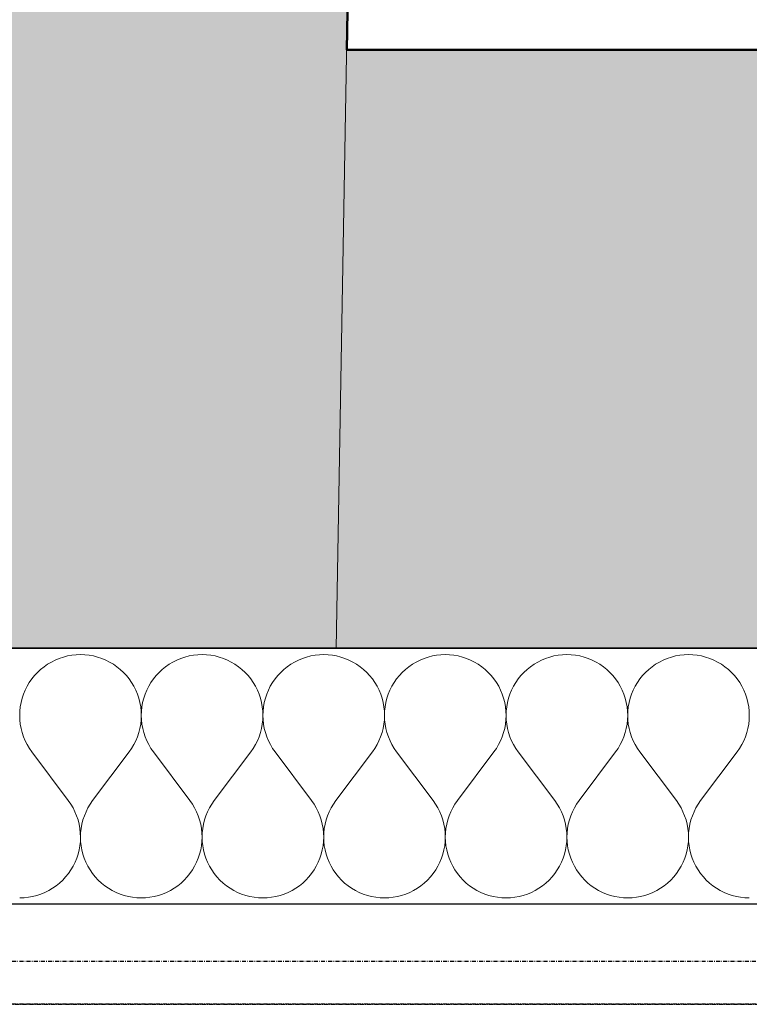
# Model space of a CAD drawing. Header units: millimetres. Extents: x -28017 to 3863, y -4271 to 20239.
# Tile 7 of 105: x -20305 to -19848, y 127 to 744. Entities that reach past the tile are written whole.
import ezdxf

# ---------------------------------------------------------------- set-up
doc = ezdxf.new("R2010")
doc.units = ezdxf.units.MM
doc.header["$MEASUREMENT"] = 0
doc.linetypes.add('Wipeout_Contour', pattern=[1000, 0, -1000])
doc.linetypes.add('Čerchovaná M', pattern=[4.5, 2.5, -0.85, 0.3, -0.85])
for name, color, linetype in [('5._POHLED ZÁPADNÍ_2_2D prvky - obecné', 7, 'Continuous'), ('5._POHLED ZÁPADNÍ_2_Konstrukce - nenosné', 7, 'Continuous'), ('5._POHLED ZÁPADNÍ_2_Konstrukce - nosné', 7, 'Continuous'), ('5._POHLED ZÁPADNÍ_2_Nové_Konstrukce - nosné', 7, 'Continuous'), ('5._POHLED ZÁPADNÍ_2_Nové_Výplně – Řezové', 7, 'Continuous'), ('5._POHLED ZÁPADNÍ_2_Výplně – Řezové', 7, 'Continuous')]:
    doc.layers.add(name, color=color, linetype=linetype)

# ---------------------------------------------------------------- blocks, each defined once
blk = doc.blocks.new('*X1', base_point=(-28336.19, -5790.34))
at = {"layer": '5._POHLED ZÁPADNÍ_2_Nové_Výplně – Řezové', "color": 21, "linetype": 'Continuous', "lineweight": 20, "true_color": 0xffaaaa}
for p, q in [((-20272.09, 345.53), (-20274.77, 345.05)), ((-20269.39, 345.82), (-20272.09, 345.53)), ((-20266.67, 345.92), (-20269.39, 345.82)), ((-20263.95, 345.82), (-20266.67, 345.92)), ((-20261.24, 345.53), (-20263.95, 345.82)), ((-20258.57, 345.05), (-20261.24, 345.53)), ((-20195.9, 345.53), (-20198.58, 345.05)), ((-20193.19, 345.82), (-20195.9, 345.53)), ((-20190.48, 345.92), (-20193.19, 345.82)), ((-20187.76, 345.82), (-20190.48, 345.92)), ((-20185.05, 345.53), (-20187.76, 345.82)), ((-20182.38, 345.05), (-20185.05, 345.53)), ((-20119.71, 345.53), (-20122.39, 345.05)), ((-20117, 345.82), (-20119.71, 345.53)), ((-20114.29, 345.92), (-20117, 345.82)), ((-20111.57, 345.82), (-20114.29, 345.92)), ((-20108.86, 345.53), (-20111.57, 345.82)), ((-20106.18, 345.05), (-20108.86, 345.53)), ((-20043.52, 345.53), (-20046.2, 345.05)), ((-20040.81, 345.82), (-20043.52, 345.53)), ((-20038.1, 345.92), (-20040.81, 345.82)), ((-20035.38, 345.82), (-20038.1, 345.92)), ((-20032.67, 345.53), (-20035.38, 345.82)), ((-20029.99, 345.05), (-20032.67, 345.53)), ((-19967.33, 345.53), (-19970.01, 345.05)), ((-19964.62, 345.82), (-19967.33, 345.53)), ((-19961.9, 345.92), (-19964.62, 345.82)), ((-19959.19, 345.82), (-19961.9, 345.92)), ((-19956.48, 345.53), (-19959.19, 345.82)), ((-19953.8, 345.05), (-19956.48, 345.53)), ((-19891.14, 345.53), (-19893.82, 345.05)), ((-19888.43, 345.82), (-19891.14, 345.53)), ((-19885.71, 345.92), (-19888.43, 345.82)), ((-19883, 345.82), (-19885.71, 345.92)), ((-19880.29, 345.53), (-19883, 345.82)), ((-19877.61, 345.05), (-19880.29, 345.53)), ((-20287.27, 339.86), (-20289.5, 338.31)), ((-20284.93, 341.25), (-20287.27, 339.86)), ((-20282.5, 342.47), (-20284.93, 341.25)), ((-20279.98, 343.51), (-20282.5, 342.47)), ((-20277.4, 344.37), (-20279.98, 343.51)), ((-20274.77, 345.05), (-20277.4, 344.37)), ((-20255.93, 344.37), (-20258.57, 345.05)), ((-20253.35, 343.51), (-20255.93, 344.37)), ((-20250.84, 342.47), (-20253.35, 343.51)), ((-20248.4, 341.25), (-20250.84, 342.47)), ((-20246.06, 339.86), (-20248.4, 341.25)), ((-20243.83, 338.31), (-20246.06, 339.86)), ((-20211.08, 339.86), (-20213.31, 338.31)), ((-20208.74, 341.25), (-20211.08, 339.86)), ((-20206.31, 342.47), (-20208.74, 341.25)), ((-20203.79, 343.51), (-20206.31, 342.47)), ((-20201.21, 344.37), (-20203.79, 343.51)), ((-20198.58, 345.05), (-20201.21, 344.37)), ((-20179.74, 344.37), (-20182.38, 345.05)), ((-20177.16, 343.51), (-20179.74, 344.37)), ((-20174.64, 342.47), (-20177.16, 343.51)), ((-20172.21, 341.25), (-20174.64, 342.47)), ((-20169.87, 339.86), (-20172.21, 341.25)), ((-20167.64, 338.31), (-20169.87, 339.86)), ((-20134.89, 339.86), (-20137.12, 338.31)), ((-20132.55, 341.25), (-20134.89, 339.86)), ((-20130.12, 342.47), (-20132.55, 341.25)), ((-20127.6, 343.51), (-20130.12, 342.47)), ((-20125.02, 344.37), (-20127.6, 343.51)), ((-20122.39, 345.05), (-20125.02, 344.37)), ((-20103.55, 344.37), (-20106.18, 345.05)), ((-20100.97, 343.51), (-20103.55, 344.37)), ((-20098.45, 342.47), (-20100.97, 343.51)), ((-20096.02, 341.25), (-20098.45, 342.47)), ((-20093.68, 339.86), (-20096.02, 341.25)), ((-20091.45, 338.31), (-20093.68, 339.86)), ((-20058.7, 339.86), (-20060.93, 338.31)), ((-20056.36, 341.25), (-20058.7, 339.86)), ((-20053.93, 342.47), (-20056.36, 341.25)), ((-20051.41, 343.51), (-20053.93, 342.47)), ((-20048.83, 344.37), (-20051.41, 343.51)), ((-20046.2, 345.05), (-20048.83, 344.37)), ((-20027.36, 344.37), (-20029.99, 345.05)), ((-20024.78, 343.51), (-20027.36, 344.37)), ((-20022.26, 342.47), (-20024.78, 343.51)), ((-20019.83, 341.25), (-20022.26, 342.47)), ((-20017.49, 339.86), (-20019.83, 341.25)), ((-20015.26, 338.31), (-20017.49, 339.86)), ((-19982.51, 339.86), (-19984.74, 338.31)), ((-19980.17, 341.25), (-19982.51, 339.86)), ((-19977.74, 342.47), (-19980.17, 341.25)), ((-19975.22, 343.51), (-19977.74, 342.47)), ((-19972.64, 344.37), (-19975.22, 343.51)), ((-19970.01, 345.05), (-19972.64, 344.37)), ((-19951.17, 344.37), (-19953.8, 345.05)), ((-19948.59, 343.51), (-19951.17, 344.37)), ((-19946.07, 342.47), (-19948.59, 343.51)), ((-19943.64, 341.25), (-19946.07, 342.47)), ((-19941.3, 339.86), (-19943.64, 341.25)), ((-19939.07, 338.31), (-19941.3, 339.86)), ((-19906.32, 339.86), (-19908.55, 338.31)), ((-19903.98, 341.25), (-19906.32, 339.86)), ((-19901.55, 342.47), (-19903.98, 341.25)), ((-19899.03, 343.51), (-19901.55, 342.47)), ((-19896.45, 344.37), (-19899.03, 343.51)), ((-19893.82, 345.05), (-19896.45, 344.37)), ((-19874.98, 344.37), (-19877.61, 345.05)), ((-19872.4, 343.51), (-19874.98, 344.37)), ((-19869.88, 342.47), (-19872.4, 343.51)), ((-19867.45, 341.25), (-19869.88, 342.47)), ((-19865.11, 339.86), (-19867.45, 341.25)), ((-19862.88, 338.31), (-19865.11, 339.86)), ((-20293.61, 334.75), (-20295.47, 332.76)), ((-20291.62, 336.6), (-20293.61, 334.75)), ((-20289.5, 338.31), (-20291.62, 336.6)), ((-20241.71, 336.6), (-20243.83, 338.31)), ((-20239.72, 334.75), (-20241.71, 336.6)), ((-20237.87, 332.76), (-20239.72, 334.75)), ((-20217.42, 334.75), (-20219.28, 332.76)), ((-20215.43, 336.6), (-20217.42, 334.75)), ((-20213.31, 338.31), (-20215.43, 336.6)), ((-20165.52, 336.6), (-20167.64, 338.31)), ((-20163.53, 334.75), (-20165.52, 336.6)), ((-20161.68, 332.76), (-20163.53, 334.75)), ((-20141.23, 334.75), (-20143.08, 332.76)), ((-20139.24, 336.6), (-20141.23, 334.75)), ((-20137.12, 338.31), (-20139.24, 336.6)), ((-20089.33, 336.6), (-20091.45, 338.31)), ((-20087.34, 334.75), (-20089.33, 336.6)), ((-20085.49, 332.76), (-20087.34, 334.75)), ((-20065.04, 334.75), (-20066.89, 332.76)), ((-20063.05, 336.6), (-20065.04, 334.75)), ((-20060.93, 338.31), (-20063.05, 336.6)), ((-20013.14, 336.6), (-20015.26, 338.31)), ((-20011.15, 334.75), (-20013.14, 336.6)), ((-20009.3, 332.76), (-20011.15, 334.75)), ((-19988.85, 334.75), (-19990.7, 332.76)), ((-19986.86, 336.6), (-19988.85, 334.75)), ((-19984.74, 338.31), (-19986.86, 336.6)), ((-19936.95, 336.6), (-19939.07, 338.31)), ((-19934.96, 334.75), (-19936.95, 336.6)), ((-19933.11, 332.76), (-19934.96, 334.75)), ((-19912.66, 334.75), (-19914.51, 332.76)), ((-19910.67, 336.6), (-19912.66, 334.75)), ((-19908.55, 338.31), (-19910.67, 336.6)), ((-19860.76, 336.6), (-19862.88, 338.31)), ((-19858.77, 334.75), (-19860.76, 336.6)), ((-19856.92, 332.76), (-19858.77, 334.75)), ((-20298.72, 328.4), (-20300.11, 326.06)), ((-20297.17, 330.64), (-20298.72, 328.4)), ((-20295.47, 332.76), (-20297.17, 330.64)), ((-20236.16, 330.64), (-20237.87, 332.76)), ((-20234.61, 328.4), (-20236.16, 330.64)), ((-20233.22, 326.06), (-20234.61, 328.4)), ((-20222.53, 328.4), (-20223.92, 326.06)), ((-20220.98, 330.64), (-20222.53, 328.4)), ((-20219.28, 332.76), (-20220.98, 330.64)), ((-20159.97, 330.64), (-20161.68, 332.76)), ((-20158.42, 328.4), (-20159.97, 330.64)), ((-20157.03, 326.06), (-20158.42, 328.4)), ((-20146.34, 328.4), (-20147.73, 326.06)), ((-20144.79, 330.64), (-20146.34, 328.4)), ((-20143.08, 332.76), (-20144.79, 330.64)), ((-20083.78, 330.64), (-20085.49, 332.76)), ((-20082.23, 328.4), (-20083.78, 330.64)), ((-20080.84, 326.06), (-20082.23, 328.4)), ((-20070.15, 328.4), (-20071.54, 326.06)), ((-20068.6, 330.64), (-20070.15, 328.4)), ((-20066.89, 332.76), (-20068.6, 330.64)), ((-20007.59, 330.64), (-20009.3, 332.76)), ((-20006.04, 328.4), (-20007.59, 330.64)), ((-20004.65, 326.06), (-20006.04, 328.4)), ((-19993.96, 328.4), (-19995.35, 326.06)), ((-19992.41, 330.64), (-19993.96, 328.4)), ((-19990.7, 332.76), (-19992.41, 330.64)), ((-19931.4, 330.64), (-19933.11, 332.76)), ((-19929.85, 328.4), (-19931.4, 330.64)), ((-19928.46, 326.06), (-19929.85, 328.4)), ((-19917.77, 328.4), (-19919.16, 326.06)), ((-19916.22, 330.64), (-19917.77, 328.4)), ((-19914.51, 332.76), (-19916.22, 330.64)), ((-19855.21, 330.64), (-19856.92, 332.76)), ((-19853.66, 328.4), (-19855.21, 330.64)), ((-19852.27, 326.06), (-19853.66, 328.4)), ((-20302.37, 321.12), (-20303.22, 318.53)), ((-20301.33, 323.63), (-20302.37, 321.12)), ((-20300.11, 326.06), (-20301.33, 323.63)), ((-20232.01, 323.63), (-20233.22, 326.06)), ((-20230.97, 321.12), (-20232.01, 323.63)), ((-20230.11, 318.53), (-20230.97, 321.12)), ((-20226.18, 321.12), (-20227.03, 318.53)), ((-20225.14, 323.63), (-20226.18, 321.12)), ((-20223.92, 326.06), (-20225.14, 323.63)), ((-20155.82, 323.63), (-20157.03, 326.06)), ((-20154.78, 321.12), (-20155.82, 323.63)), ((-20153.92, 318.53), (-20154.78, 321.12)), ((-20149.99, 321.12), (-20150.84, 318.53)), ((-20148.95, 323.63), (-20149.99, 321.12)), ((-20147.73, 326.06), (-20148.95, 323.63)), ((-20079.63, 323.63), (-20080.84, 326.06)), ((-20078.59, 321.12), (-20079.63, 323.63)), ((-20077.73, 318.53), (-20078.59, 321.12)), ((-20073.8, 321.12), (-20074.65, 318.53)), ((-20072.76, 323.63), (-20073.8, 321.12)), ((-20071.54, 326.06), (-20072.76, 323.63)), ((-20003.44, 323.63), (-20004.65, 326.06)), ((-20002.4, 321.12), (-20003.44, 323.63)), ((-20001.54, 318.53), (-20002.4, 321.12)), ((-19997.6, 321.12), (-19998.46, 318.53)), ((-19996.56, 323.63), (-19997.6, 321.12)), ((-19995.35, 326.06), (-19996.56, 323.63)), ((-19927.24, 323.63), (-19928.46, 326.06)), ((-19926.2, 321.12), (-19927.24, 323.63)), ((-19925.35, 318.53), (-19926.2, 321.12)), ((-19921.41, 321.12), (-19922.27, 318.53)), ((-19920.37, 323.63), (-19921.41, 321.12)), ((-19919.16, 326.06), (-19920.37, 323.63)), ((-19851.05, 323.63), (-19852.27, 326.06)), ((-19850.01, 321.12), (-19851.05, 323.63)), ((-19849.16, 318.53), (-19850.01, 321.12)), ((-20303.9, 315.9), (-20304.38, 313.22)), ((-20303.22, 318.53), (-20303.9, 315.9)), ((-20229.44, 315.9), (-20230.11, 318.53)), ((-20228.96, 313.22), (-20229.44, 315.9)), ((-20227.71, 315.9), (-20228.19, 313.22)), ((-20227.03, 318.53), (-20227.71, 315.9)), ((-20153.25, 315.9), (-20153.92, 318.53)), ((-20152.77, 313.22), (-20153.25, 315.9)), ((-20151.51, 315.9), (-20152, 313.22)), ((-20150.84, 318.53), (-20151.51, 315.9)), ((-20077.06, 315.9), (-20077.73, 318.53)), ((-20076.58, 313.22), (-20077.06, 315.9)), ((-20075.32, 315.9), (-20075.81, 313.22)), ((-20074.65, 318.53), (-20075.32, 315.9)), ((-20000.87, 315.9), (-20001.54, 318.53)), ((-20000.38, 313.22), (-20000.87, 315.9)), ((-19999.13, 315.9), (-19999.62, 313.22)), ((-19998.46, 318.53), (-19999.13, 315.9)), ((-19924.68, 315.9), (-19925.35, 318.53)), ((-19924.19, 313.22), (-19924.68, 315.9)), ((-19922.94, 315.9), (-19923.42, 313.22)), ((-19922.27, 318.53), (-19922.94, 315.9)), ((-19848.49, 315.9), (-19849.16, 318.53)), ((-19848, 313.22), (-19848.49, 315.9)), ((-20304.67, 310.52), (-20304.76, 307.8)), ((-20304.38, 313.22), (-20304.67, 310.52)), ((-20228.67, 310.52), (-20228.96, 313.22)), ((-20228.57, 307.8), (-20228.67, 310.52)), ((-20228.48, 310.52), (-20228.57, 307.8)), ((-20228.19, 313.22), (-20228.48, 310.52)), ((-20152.48, 310.52), (-20152.77, 313.22)), ((-20152.38, 307.8), (-20152.48, 310.52)), ((-20152.29, 310.52), (-20152.38, 307.8)), ((-20152, 313.22), (-20152.29, 310.52)), ((-20076.29, 310.52), (-20076.58, 313.22)), ((-20076.19, 307.8), (-20076.29, 310.52)), ((-20076.1, 310.52), (-20076.19, 307.8)), ((-20075.81, 313.22), (-20076.1, 310.52)), ((-20000.1, 310.52), (-20000.38, 313.22)), ((-20000, 307.8), (-20000.1, 310.52)), ((-19999.9, 310.52), (-20000, 307.8)), ((-19999.62, 313.22), (-19999.9, 310.52)), ((-19923.9, 310.52), (-19924.19, 313.22)), ((-19923.81, 307.8), (-19923.9, 310.52)), ((-19923.71, 310.52), (-19923.81, 307.8)), ((-19923.42, 313.22), (-19923.71, 310.52)), ((-19847.71, 310.52), (-19848, 313.22)), ((-19847.62, 307.8), (-19847.71, 310.52)), ((-20304.76, 307.8), (-20304.66, 305.08)), ((-20304.66, 305.08), (-20304.37, 302.37)), ((-20304.37, 302.37), (-20303.89, 299.7)), ((-20229.45, 299.7), (-20228.96, 302.37)), ((-20228.96, 302.37), (-20228.67, 305.08)), ((-20228.67, 305.08), (-20228.57, 307.8)), ((-20228.57, 307.8), (-20228.47, 305.08)), ((-20228.47, 305.08), (-20228.18, 302.37)), ((-20228.18, 302.37), (-20227.69, 299.7)), ((-20153.26, 299.7), (-20152.77, 302.37)), ((-20152.77, 302.37), (-20152.48, 305.08)), ((-20152.48, 305.08), (-20152.38, 307.8)), ((-20152.38, 307.8), (-20152.28, 305.08)), ((-20152.28, 305.08), (-20151.99, 302.37)), ((-20151.99, 302.37), (-20151.5, 299.7)), ((-20077.07, 299.7), (-20076.58, 302.37)), ((-20076.58, 302.37), (-20076.29, 305.08)), ((-20076.29, 305.08), (-20076.19, 307.8)), ((-20076.19, 307.8), (-20076.09, 305.08)), ((-20076.09, 305.08), (-20075.8, 302.37)), ((-20075.8, 302.37), (-20075.31, 299.7)), ((-20000.88, 299.7), (-20000.39, 302.37)), ((-20000.39, 302.37), (-20000.1, 305.08)), ((-20000.1, 305.08), (-20000, 307.8)), ((-20000, 307.8), (-19999.9, 305.08)), ((-19999.9, 305.08), (-19999.61, 302.37)), ((-19999.61, 302.37), (-19999.12, 299.7)), ((-19924.69, 299.7), (-19924.2, 302.37)), ((-19924.2, 302.37), (-19923.91, 305.08)), ((-19923.91, 305.08), (-19923.81, 307.8)), ((-19923.81, 307.8), (-19923.71, 305.08)), ((-19923.71, 305.08), (-19923.42, 302.37)), ((-19923.42, 302.37), (-19922.93, 299.7)), ((-19848.5, 299.7), (-19848.01, 302.37)), ((-19848.01, 302.37), (-19847.72, 305.08)), ((-19847.72, 305.08), (-19847.62, 307.8)), ((-20303.89, 299.7), (-20303.21, 297.06)), ((-20303.21, 297.06), (-20302.35, 294.48)), ((-20230.98, 294.48), (-20230.12, 297.06)), ((-20230.12, 297.06), (-20229.45, 299.7)), ((-20227.69, 299.7), (-20227.02, 297.06)), ((-20227.02, 297.06), (-20226.16, 294.48)), ((-20154.79, 294.48), (-20153.93, 297.06)), ((-20153.93, 297.06), (-20153.26, 299.7)), ((-20151.5, 299.7), (-20150.83, 297.06)), ((-20150.83, 297.06), (-20149.97, 294.48)), ((-20078.6, 294.48), (-20077.74, 297.06)), ((-20077.74, 297.06), (-20077.07, 299.7)), ((-20075.31, 299.7), (-20074.64, 297.06)), ((-20074.64, 297.06), (-20073.78, 294.48)), ((-20002.41, 294.48), (-20001.55, 297.06)), ((-20001.55, 297.06), (-20000.88, 299.7)), ((-19999.12, 299.7), (-19998.45, 297.06)), ((-19998.45, 297.06), (-19997.59, 294.48)), ((-19926.22, 294.48), (-19925.36, 297.06)), ((-19925.36, 297.06), (-19924.69, 299.7)), ((-19922.93, 299.7), (-19922.26, 297.06)), ((-19922.26, 297.06), (-19921.4, 294.48)), ((-19850.03, 294.48), (-19849.17, 297.06)), ((-19849.17, 297.06), (-19848.5, 299.7)), ((-20302.35, 294.48), (-20301.31, 291.97)), ((-20301.31, 291.97), (-20300.09, 289.54)), ((-20233.25, 289.54), (-20232.03, 291.97)), ((-20232.03, 291.97), (-20230.98, 294.48)), ((-20226.16, 294.48), (-20225.12, 291.97)), ((-20225.12, 291.97), (-20223.9, 289.54)), ((-20157.06, 289.54), (-20155.84, 291.97)), ((-20155.84, 291.97), (-20154.79, 294.48)), ((-20149.97, 294.48), (-20148.93, 291.97)), ((-20148.93, 291.97), (-20147.71, 289.54)), ((-20080.87, 289.54), (-20079.65, 291.97)), ((-20079.65, 291.97), (-20078.6, 294.48)), ((-20073.78, 294.48), (-20072.73, 291.97)), ((-20072.73, 291.97), (-20071.52, 289.54)), ((-20004.68, 289.54), (-20003.46, 291.97)), ((-20003.46, 291.97), (-20002.41, 294.48)), ((-19997.59, 294.48), (-19996.54, 291.97)), ((-19996.54, 291.97), (-19995.32, 289.54)), ((-19928.48, 289.54), (-19927.27, 291.97)), ((-19927.27, 291.97), (-19926.22, 294.48)), ((-19921.4, 294.48), (-19920.35, 291.97)), ((-19920.35, 291.97), (-19919.13, 289.54)), ((-19852.29, 289.54), (-19851.07, 291.97)), ((-19851.07, 291.97), (-19850.03, 294.48)), ((-20300.09, 289.54), (-20298.7, 287.2)), ((-20298.7, 287.2), (-20297.14, 284.96)), ((-20274.29, 254.49), (-20297.14, 284.96)), ((-20259.05, 254.49), (-20236.19, 284.96)), ((-20236.19, 284.96), (-20234.64, 287.2)), ((-20234.64, 287.2), (-20233.25, 289.54)), ((-20223.9, 289.54), (-20222.51, 287.2)), ((-20222.51, 287.2), (-20220.95, 284.96)), ((-20198.1, 254.49), (-20220.95, 284.96)), ((-20182.86, 254.49), (-20160, 284.96)), ((-20160, 284.96), (-20158.45, 287.2)), ((-20158.45, 287.2), (-20157.06, 289.54)), ((-20147.71, 289.54), (-20146.32, 287.2)), ((-20146.32, 287.2), (-20144.76, 284.96)), ((-20121.9, 254.49), (-20144.76, 284.96)), ((-20106.67, 254.49), (-20083.81, 284.96)), ((-20083.81, 284.96), (-20082.26, 287.2)), ((-20082.26, 287.2), (-20080.87, 289.54)), ((-20071.52, 289.54), (-20070.12, 287.2)), ((-20070.12, 287.2), (-20068.57, 284.96)), ((-20045.71, 254.49), (-20068.57, 284.96)), ((-20030.48, 254.49), (-20007.62, 284.96)), ((-20007.62, 284.96), (-20006.07, 287.2)), ((-20006.07, 287.2), (-20004.68, 289.54)), ((-19995.32, 289.54), (-19993.93, 287.2)), ((-19993.93, 287.2), (-19992.38, 284.96)), ((-19969.52, 254.49), (-19992.38, 284.96)), ((-19954.29, 254.49), (-19931.43, 284.96)), ((-19931.43, 284.96), (-19929.88, 287.2)), ((-19929.88, 287.2), (-19928.48, 289.54)), ((-19919.13, 289.54), (-19917.74, 287.2)), ((-19917.74, 287.2), (-19916.19, 284.96)), ((-19893.33, 254.49), (-19916.19, 284.96)), ((-19878.1, 254.49), (-19855.24, 284.96)), ((-19855.24, 284.96), (-19853.68, 287.2)), ((-19853.68, 287.2), (-19852.29, 289.54)), ((-20272.73, 252.25), (-20274.29, 254.49)), ((-20259.05, 254.49), (-20260.6, 252.25)), ((-20196.54, 252.25), (-20198.1, 254.49)), ((-20182.86, 254.49), (-20184.41, 252.25)), ((-20120.35, 252.25), (-20121.9, 254.49)), ((-20106.67, 254.49), (-20108.22, 252.25)), ((-20044.16, 252.25), (-20045.71, 254.49)), ((-20030.48, 254.49), (-20032.03, 252.25)), ((-19967.97, 252.25), (-19969.52, 254.49)), ((-19954.29, 254.49), (-19955.84, 252.25)), ((-19891.78, 252.25), (-19893.33, 254.49)), ((-19878.1, 254.49), (-19879.65, 252.25)), ((-20271.34, 249.92), (-20272.73, 252.25)), ((-20270.12, 247.48), (-20271.34, 249.92)), ((-20269.08, 244.97), (-20270.12, 247.48)), ((-20263.21, 247.48), (-20264.25, 244.97)), ((-20261.99, 249.92), (-20263.21, 247.48)), ((-20260.6, 252.25), (-20261.99, 249.92)), ((-20195.15, 249.92), (-20196.54, 252.25)), ((-20193.93, 247.48), (-20195.15, 249.92)), ((-20192.89, 244.97), (-20193.93, 247.48)), ((-20187.02, 247.48), (-20188.06, 244.97)), ((-20185.8, 249.92), (-20187.02, 247.48)), ((-20184.41, 252.25), (-20185.8, 249.92)), ((-20118.96, 249.92), (-20120.35, 252.25)), ((-20117.74, 247.48), (-20118.96, 249.92)), ((-20116.7, 244.97), (-20117.74, 247.48)), ((-20110.83, 247.48), (-20111.87, 244.97)), ((-20109.61, 249.92), (-20110.83, 247.48)), ((-20108.22, 252.25), (-20109.61, 249.92)), ((-20042.77, 249.92), (-20044.16, 252.25)), ((-20041.55, 247.48), (-20042.77, 249.92)), ((-20040.51, 244.97), (-20041.55, 247.48)), ((-20034.64, 247.48), (-20035.68, 244.97)), ((-20033.42, 249.92), (-20034.64, 247.48)), ((-20032.03, 252.25), (-20033.42, 249.92)), ((-19966.58, 249.92), (-19967.97, 252.25)), ((-19965.36, 247.48), (-19966.58, 249.92)), ((-19964.32, 244.97), (-19965.36, 247.48)), ((-19958.45, 247.48), (-19959.49, 244.97)), ((-19957.23, 249.92), (-19958.45, 247.48)), ((-19955.84, 252.25), (-19957.23, 249.92)), ((-19890.39, 249.92), (-19891.78, 252.25)), ((-19889.17, 247.48), (-19890.39, 249.92)), ((-19888.13, 244.97), (-19889.17, 247.48)), ((-19882.26, 247.48), (-19883.3, 244.97)), ((-19881.04, 249.92), (-19882.26, 247.48)), ((-19879.65, 252.25), (-19881.04, 249.92)), ((-20268.22, 242.39), (-20269.08, 244.97)), ((-20267.54, 239.76), (-20268.22, 242.39)), ((-20265.12, 242.39), (-20265.79, 239.76)), ((-20264.25, 244.97), (-20265.12, 242.39)), ((-20192.03, 242.39), (-20192.89, 244.97)), ((-20191.35, 239.76), (-20192.03, 242.39)), ((-20188.92, 242.39), (-20189.6, 239.76)), ((-20188.06, 244.97), (-20188.92, 242.39)), ((-20115.84, 242.39), (-20116.7, 244.97)), ((-20115.16, 239.76), (-20115.84, 242.39)), ((-20112.73, 242.39), (-20113.41, 239.76)), ((-20111.87, 244.97), (-20112.73, 242.39)), ((-20039.65, 242.39), (-20040.51, 244.97)), ((-20038.97, 239.76), (-20039.65, 242.39)), ((-20036.54, 242.39), (-20037.22, 239.76)), ((-20035.68, 244.97), (-20036.54, 242.39)), ((-19963.46, 242.39), (-19964.32, 244.97)), ((-19962.78, 239.76), (-19963.46, 242.39)), ((-19960.35, 242.39), (-19961.03, 239.76)), ((-19959.49, 244.97), (-19960.35, 242.39)), ((-19887.27, 242.39), (-19888.13, 244.97)), ((-19886.59, 239.76), (-19887.27, 242.39)), ((-19884.16, 242.39), (-19884.84, 239.76)), ((-19883.3, 244.97), (-19884.16, 242.39)), ((-20267.06, 237.08), (-20267.54, 239.76)), ((-20266.77, 234.37), (-20267.06, 237.08)), ((-20266.67, 231.66), (-20266.77, 234.37)), ((-20266.57, 234.37), (-20266.67, 231.66)), ((-20266.28, 237.08), (-20266.57, 234.37)), ((-20265.79, 239.76), (-20266.28, 237.08)), ((-20190.87, 237.08), (-20191.35, 239.76)), ((-20190.58, 234.37), (-20190.87, 237.08)), ((-20190.48, 231.66), (-20190.58, 234.37)), ((-20190.38, 234.37), (-20190.48, 231.66)), ((-20190.08, 237.08), (-20190.38, 234.37)), ((-20189.6, 239.76), (-20190.08, 237.08)), ((-20114.68, 237.08), (-20115.16, 239.76)), ((-20114.38, 234.37), (-20114.68, 237.08)), ((-20114.29, 231.66), (-20114.38, 234.37)), ((-20114.19, 234.37), (-20114.29, 231.66)), ((-20113.89, 237.08), (-20114.19, 234.37)), ((-20113.41, 239.76), (-20113.89, 237.08)), ((-20038.49, 237.08), (-20038.97, 239.76)), ((-20038.19, 234.37), (-20038.49, 237.08)), ((-20038.1, 231.66), (-20038.19, 234.37)), ((-20038, 234.37), (-20038.1, 231.66)), ((-20037.7, 237.08), (-20038, 234.37)), ((-20037.22, 239.76), (-20037.7, 237.08)), ((-19962.3, 237.08), (-19962.78, 239.76)), ((-19962, 234.37), (-19962.3, 237.08)), ((-19961.9, 231.66), (-19962, 234.37)), ((-19961.81, 234.37), (-19961.9, 231.66)), ((-19961.51, 237.08), (-19961.81, 234.37)), ((-19961.03, 239.76), (-19961.51, 237.08)), ((-19886.11, 237.08), (-19886.59, 239.76)), ((-19885.81, 234.37), (-19886.11, 237.08)), ((-19885.71, 231.66), (-19885.81, 234.37)), ((-19885.62, 234.37), (-19885.71, 231.66)), ((-19885.32, 237.08), (-19885.62, 234.37)), ((-19884.84, 239.76), (-19885.32, 237.08)), ((-20267.05, 226.23), (-20266.76, 228.94)), ((-20266.76, 228.94), (-20266.67, 231.66)), ((-20266.67, 231.66), (-20266.57, 228.94)), ((-20266.57, 228.94), (-20266.28, 226.23)), ((-20190.86, 226.23), (-20190.57, 228.94)), ((-20190.57, 228.94), (-20190.48, 231.66)), ((-20190.48, 231.66), (-20190.38, 228.94)), ((-20190.38, 228.94), (-20190.09, 226.23)), ((-20114.67, 226.23), (-20114.38, 228.94)), ((-20114.38, 228.94), (-20114.29, 231.66)), ((-20114.29, 231.66), (-20114.19, 228.94)), ((-20114.19, 228.94), (-20113.9, 226.23)), ((-20038.48, 226.23), (-20038.19, 228.94)), ((-20038.19, 228.94), (-20038.1, 231.66)), ((-20038.1, 231.66), (-20038, 228.94)), ((-20038, 228.94), (-20037.71, 226.23)), ((-19962.29, 226.23), (-19962, 228.94)), ((-19962, 228.94), (-19961.9, 231.66)), ((-19961.9, 231.66), (-19961.81, 228.94)), ((-19961.81, 228.94), (-19961.52, 226.23)), ((-19886.1, 226.23), (-19885.81, 228.94)), ((-19885.81, 228.94), (-19885.71, 231.66)), ((-19885.71, 231.66), (-19885.62, 228.94)), ((-19885.62, 228.94), (-19885.33, 226.23)), ((-20268.2, 220.92), (-20267.53, 223.55)), ((-20267.53, 223.55), (-20267.05, 226.23)), ((-20266.28, 226.23), (-20265.8, 223.55)), ((-20265.8, 223.55), (-20265.13, 220.92)), ((-20192.01, 220.92), (-20191.34, 223.55)), ((-20191.34, 223.55), (-20190.86, 226.23)), ((-20190.09, 226.23), (-20189.61, 223.55)), ((-20189.61, 223.55), (-20188.94, 220.92)), ((-20115.82, 220.92), (-20115.15, 223.55)), ((-20115.15, 223.55), (-20114.67, 226.23)), ((-20113.9, 226.23), (-20113.42, 223.55)), ((-20113.42, 223.55), (-20112.75, 220.92)), ((-20039.63, 220.92), (-20038.96, 223.55)), ((-20038.96, 223.55), (-20038.48, 226.23)), ((-20037.71, 226.23), (-20037.23, 223.55)), ((-20037.23, 223.55), (-20036.56, 220.92)), ((-19963.44, 220.92), (-19962.77, 223.55)), ((-19962.77, 223.55), (-19962.29, 226.23)), ((-19961.52, 226.23), (-19961.04, 223.55)), ((-19961.04, 223.55), (-19960.37, 220.92)), ((-19887.25, 220.92), (-19886.58, 223.55)), ((-19886.58, 223.55), (-19886.1, 226.23)), ((-19885.33, 226.23), (-19884.85, 223.55)), ((-19884.85, 223.55), (-19884.18, 220.92)), ((-20270.1, 215.82), (-20269.06, 218.34)), ((-20269.06, 218.34), (-20268.2, 220.92)), ((-20265.13, 220.92), (-20264.27, 218.34)), ((-20264.27, 218.34), (-20263.23, 215.82)), ((-20193.91, 215.82), (-20192.87, 218.34)), ((-20192.87, 218.34), (-20192.01, 220.92)), ((-20188.94, 220.92), (-20188.08, 218.34)), ((-20188.08, 218.34), (-20187.04, 215.82)), ((-20117.72, 215.82), (-20116.68, 218.34)), ((-20116.68, 218.34), (-20115.82, 220.92)), ((-20112.75, 220.92), (-20111.89, 218.34)), ((-20111.89, 218.34), (-20110.85, 215.82)), ((-20041.53, 215.82), (-20040.49, 218.34)), ((-20040.49, 218.34), (-20039.63, 220.92)), ((-20036.56, 220.92), (-20035.7, 218.34)), ((-20035.7, 218.34), (-20034.66, 215.82)), ((-19965.34, 215.82), (-19964.3, 218.34)), ((-19964.3, 218.34), (-19963.44, 220.92)), ((-19960.37, 220.92), (-19959.51, 218.34)), ((-19959.51, 218.34), (-19958.47, 215.82)), ((-19889.15, 215.82), (-19888.11, 218.34)), ((-19888.11, 218.34), (-19887.25, 220.92)), ((-19884.18, 220.92), (-19883.32, 218.34)), ((-19883.32, 218.34), (-19882.28, 215.82)), ((-20274.26, 208.81), (-20272.71, 211.05)), ((-20272.71, 211.05), (-20271.32, 213.39)), ((-20271.32, 213.39), (-20270.1, 215.82)), ((-20263.23, 215.82), (-20262.01, 213.39)), ((-20262.01, 213.39), (-20260.63, 211.05)), ((-20260.63, 211.05), (-20259.08, 208.81)), ((-20198.07, 208.81), (-20196.52, 211.05)), ((-20196.52, 211.05), (-20195.13, 213.39)), ((-20195.13, 213.39), (-20193.91, 215.82)), ((-20187.04, 215.82), (-20185.82, 213.39)), ((-20185.82, 213.39), (-20184.44, 211.05)), ((-20184.44, 211.05), (-20182.89, 208.81)), ((-20121.88, 208.81), (-20120.32, 211.05)), ((-20120.32, 211.05), (-20118.94, 213.39)), ((-20118.94, 213.39), (-20117.72, 215.82)), ((-20110.85, 215.82), (-20109.63, 213.39)), ((-20109.63, 213.39), (-20108.25, 211.05)), ((-20108.25, 211.05), (-20106.7, 208.81)), ((-20045.69, 208.81), (-20044.13, 211.05)), ((-20044.13, 211.05), (-20042.75, 213.39)), ((-20042.75, 213.39), (-20041.53, 215.82)), ((-20034.66, 215.82), (-20033.44, 213.39)), ((-20033.44, 213.39), (-20032.06, 211.05)), ((-20032.06, 211.05), (-20030.51, 208.81)), ((-19969.49, 208.81), (-19967.94, 211.05)), ((-19967.94, 211.05), (-19966.56, 213.39)), ((-19966.56, 213.39), (-19965.34, 215.82)), ((-19958.47, 215.82), (-19957.25, 213.39)), ((-19957.25, 213.39), (-19955.87, 211.05)), ((-19955.87, 211.05), (-19954.31, 208.81)), ((-19893.3, 208.81), (-19891.75, 211.05)), ((-19891.75, 211.05), (-19890.37, 213.39)), ((-19890.37, 213.39), (-19889.15, 215.82)), ((-19882.28, 215.82), (-19881.06, 213.39)), ((-19881.06, 213.39), (-19879.68, 211.05)), ((-19879.68, 211.05), (-19878.12, 208.81)), ((-20279.81, 202.85), (-20277.82, 204.7)), ((-20277.82, 204.7), (-20275.96, 206.69)), ((-20275.96, 206.69), (-20274.26, 208.81)), ((-20259.08, 208.81), (-20257.37, 206.69)), ((-20257.37, 206.69), (-20255.52, 204.7)), ((-20255.52, 204.7), (-20253.53, 202.85)), ((-20203.62, 202.85), (-20201.63, 204.7)), ((-20201.63, 204.7), (-20199.77, 206.69)), ((-20199.77, 206.69), (-20198.07, 208.81)), ((-20182.89, 208.81), (-20181.18, 206.69)), ((-20181.18, 206.69), (-20179.33, 204.7)), ((-20179.33, 204.7), (-20177.34, 202.85)), ((-20127.43, 202.85), (-20125.43, 204.7)), ((-20125.43, 204.7), (-20123.58, 206.69)), ((-20123.58, 206.69), (-20121.88, 208.81)), ((-20106.7, 208.81), (-20104.99, 206.69)), ((-20104.99, 206.69), (-20103.14, 204.7)), ((-20103.14, 204.7), (-20101.15, 202.85)), ((-20051.24, 202.85), (-20049.24, 204.7)), ((-20049.24, 204.7), (-20047.39, 206.69)), ((-20047.39, 206.69), (-20045.69, 208.81)), ((-20030.51, 208.81), (-20028.8, 206.69)), ((-20028.8, 206.69), (-20026.95, 204.7)), ((-20026.95, 204.7), (-20024.96, 202.85)), ((-19975.04, 202.85), (-19973.05, 204.7)), ((-19973.05, 204.7), (-19971.2, 206.69)), ((-19971.2, 206.69), (-19969.49, 208.81)), ((-19954.31, 208.81), (-19952.61, 206.69)), ((-19952.61, 206.69), (-19950.76, 204.7)), ((-19950.76, 204.7), (-19948.76, 202.85)), ((-19898.85, 202.85), (-19896.86, 204.7)), ((-19896.86, 204.7), (-19895.01, 206.69)), ((-19895.01, 206.69), (-19893.3, 208.81)), ((-19878.12, 208.81), (-19876.42, 206.69)), ((-19876.42, 206.69), (-19874.57, 204.7)), ((-19874.57, 204.7), (-19872.57, 202.85)), ((-20288.93, 196.98), (-20286.5, 198.2)), ((-20286.5, 198.2), (-20284.16, 199.59)), ((-20284.16, 199.59), (-20281.92, 201.14)), ((-20281.92, 201.14), (-20279.81, 202.85)), ((-20253.53, 202.85), (-20251.41, 201.14)), ((-20251.41, 201.14), (-20249.17, 199.59)), ((-20249.17, 199.59), (-20246.84, 198.2)), ((-20246.84, 198.2), (-20244.4, 196.98)), ((-20212.74, 196.98), (-20210.31, 198.2)), ((-20210.31, 198.2), (-20207.97, 199.59)), ((-20207.97, 199.59), (-20205.73, 201.14)), ((-20205.73, 201.14), (-20203.62, 202.85)), ((-20177.34, 202.85), (-20175.22, 201.14)), ((-20175.22, 201.14), (-20172.98, 199.59)), ((-20172.98, 199.59), (-20170.64, 198.2)), ((-20170.64, 198.2), (-20168.21, 196.98)), ((-20136.55, 196.98), (-20134.12, 198.2)), ((-20134.12, 198.2), (-20131.78, 199.59)), ((-20131.78, 199.59), (-20129.54, 201.14)), ((-20129.54, 201.14), (-20127.43, 202.85)), ((-20101.15, 202.85), (-20099.03, 201.14)), ((-20099.03, 201.14), (-20096.79, 199.59)), ((-20096.79, 199.59), (-20094.45, 198.2)), ((-20094.45, 198.2), (-20092.02, 196.98)), ((-20060.36, 196.98), (-20057.93, 198.2)), ((-20057.93, 198.2), (-20055.59, 199.59)), ((-20055.59, 199.59), (-20053.35, 201.14)), ((-20053.35, 201.14), (-20051.24, 202.85)), ((-20024.96, 202.85), (-20022.84, 201.14)), ((-20022.84, 201.14), (-20020.6, 199.59)), ((-20020.6, 199.59), (-20018.26, 198.2)), ((-20018.26, 198.2), (-20015.83, 196.98)), ((-19984.17, 196.98), (-19981.74, 198.2)), ((-19981.74, 198.2), (-19979.4, 199.59)), ((-19979.4, 199.59), (-19977.16, 201.14)), ((-19977.16, 201.14), (-19975.04, 202.85)), ((-19948.76, 202.85), (-19946.65, 201.14)), ((-19946.65, 201.14), (-19944.41, 199.59)), ((-19944.41, 199.59), (-19942.07, 198.2)), ((-19942.07, 198.2), (-19939.64, 196.98)), ((-19907.98, 196.98), (-19905.55, 198.2)), ((-19905.55, 198.2), (-19903.21, 199.59)), ((-19903.21, 199.59), (-19900.97, 201.14)), ((-19900.97, 201.14), (-19898.85, 202.85)), ((-19872.57, 202.85), (-19870.46, 201.14)), ((-19870.46, 201.14), (-19868.22, 199.59)), ((-19868.22, 199.59), (-19865.88, 198.2)), ((-19865.88, 198.2), (-19863.45, 196.98)), ((-20304.76, 193.54), (-20302.04, 193.63)), ((-20302.04, 193.63), (-20299.34, 193.92)), ((-20299.34, 193.92), (-20296.66, 194.41)), ((-20296.66, 194.41), (-20294.02, 195.08)), ((-20294.02, 195.08), (-20291.44, 195.94)), ((-20291.44, 195.94), (-20288.93, 196.98)), ((-20244.4, 196.98), (-20241.89, 195.94)), ((-20241.89, 195.94), (-20239.31, 195.08)), ((-20239.31, 195.08), (-20236.67, 194.41)), ((-20236.67, 194.41), (-20234, 193.92)), ((-20234, 193.92), (-20231.29, 193.63)), ((-20231.29, 193.63), (-20228.57, 193.54)), ((-20228.57, 193.54), (-20225.85, 193.63)), ((-20225.85, 193.63), (-20223.15, 193.92)), ((-20223.15, 193.92), (-20220.47, 194.41)), ((-20220.47, 194.41), (-20217.83, 195.08)), ((-20217.83, 195.08), (-20215.25, 195.94)), ((-20215.25, 195.94), (-20212.74, 196.98)), ((-20168.21, 196.98), (-20165.7, 195.94)), ((-20165.7, 195.94), (-20163.12, 195.08)), ((-20163.12, 195.08), (-20160.48, 194.41)), ((-20160.48, 194.41), (-20157.8, 193.92)), ((-20157.8, 193.92), (-20155.1, 193.63)), ((-20155.1, 193.63), (-20152.38, 193.54)), ((-20152.38, 193.54), (-20149.66, 193.63)), ((-20149.66, 193.63), (-20146.96, 193.92)), ((-20146.96, 193.92), (-20144.28, 194.41)), ((-20144.28, 194.41), (-20141.64, 195.08)), ((-20141.64, 195.08), (-20139.06, 195.94)), ((-20139.06, 195.94), (-20136.55, 196.98)), ((-20092.02, 196.98), (-20089.51, 195.94)), ((-20089.51, 195.94), (-20086.93, 195.08)), ((-20086.93, 195.08), (-20084.29, 194.41)), ((-20084.29, 194.41), (-20081.61, 193.92)), ((-20081.61, 193.92), (-20078.91, 193.63)), ((-20078.91, 193.63), (-20076.19, 193.54)), ((-20076.19, 193.54), (-20073.47, 193.63)), ((-20073.47, 193.63), (-20070.77, 193.92)), ((-20070.77, 193.92), (-20068.09, 194.41)), ((-20068.09, 194.41), (-20065.45, 195.08)), ((-20065.45, 195.08), (-20062.87, 195.94)), ((-20062.87, 195.94), (-20060.36, 196.98)), ((-20015.83, 196.98), (-20013.32, 195.94)), ((-20013.32, 195.94), (-20010.74, 195.08)), ((-20010.74, 195.08), (-20008.1, 194.41)), ((-20008.1, 194.41), (-20005.42, 193.92)), ((-20005.42, 193.92), (-20002.72, 193.63)), ((-20002.72, 193.63), (-20000, 193.54)), ((-20000, 193.54), (-19997.28, 193.63)), ((-19997.28, 193.63), (-19994.58, 193.92)), ((-19994.58, 193.92), (-19991.9, 194.41)), ((-19991.9, 194.41), (-19989.26, 195.08)), ((-19989.26, 195.08), (-19986.68, 195.94)), ((-19986.68, 195.94), (-19984.17, 196.98)), ((-19939.64, 196.98), (-19937.13, 195.94)), ((-19937.13, 195.94), (-19934.55, 195.08)), ((-19934.55, 195.08), (-19931.91, 194.41)), ((-19931.91, 194.41), (-19929.23, 193.92)), ((-19929.23, 193.92), (-19926.53, 193.63)), ((-19926.53, 193.63), (-19923.81, 193.54)), ((-19923.81, 193.54), (-19921.09, 193.63)), ((-19921.09, 193.63), (-19918.39, 193.92)), ((-19918.39, 193.92), (-19915.71, 194.41)), ((-19915.71, 194.41), (-19913.07, 195.08)), ((-19913.07, 195.08), (-19910.49, 195.94)), ((-19910.49, 195.94), (-19907.98, 196.98)), ((-19863.45, 196.98), (-19860.94, 195.94)), ((-19860.94, 195.94), (-19858.36, 195.08)), ((-19858.36, 195.08), (-19855.72, 194.41)), ((-19855.72, 194.41), (-19853.04, 193.92)), ((-19853.04, 193.92), (-19850.34, 193.63)), ((-19850.34, 193.63), (-19847.62, 193.54))]:
    blk.add_line(p, q, dxfattribs=at)

msp = doc.modelspace()

# ---------------------------------------------------------------- hatches: boundary and pattern name
at = {"layer": '5._POHLED ZÁPADNÍ_2_Výplně – Řezové', "linetype": 'Continuous', "lineweight": 13}
for points in [[(-20474.94, 724.73), (-20099.89, 724.73), (-20089.89, 1292.64), (-20464.83, 1299.24)], [(-20099.89, 724.73), (-20481.55, 349.73), (-20106.49, 349.73)], [(-20474.94, 724.73), (-20481.55, 349.73), (-20099.89, 724.73)], [(-20106.49, 349.73), (-18851.3, 349.73), (-18851.3, 724.73), (-20099.89, 724.73)]]:
    msp.add_hatch(color=254, dxfattribs=at).paths.add_polyline_path(points)

# ---------------------------------------------------------------- linework, layer by layer
at = {"layer": '5._POHLED ZÁPADNÍ_2_2D prvky - obecné', "color": 8, "linetype": 'Continuous', "lineweight": 13}
msp.add_line((-20106.49, 349.73), (-20093.56, 1084.24), dxfattribs=at)
at = {"layer": '5._POHLED ZÁPADNÍ_2_Konstrukce - nosné', "color": 7, "linetype": 'Continuous', "lineweight": 50, "flags": 128}
for points in [[(-20099.89, 724.73), (-20089.89, 1292.64)], [(-18851.3, 724.73), (-20099.89, 724.73)], [(-20481.55, 349.73), (-20106.49, 349.73)], [(-20106.49, 349.73), (-18851.3, 349.73)]]:
    msp.add_lwpolyline(points, dxfattribs=at)
at = {"layer": '5._POHLED ZÁPADNÍ_2_Nové_Konstrukce - nosné', "color": 1, "linetype": 'Čerchovaná M', "lineweight": 25}
for p, q in [((-16004.97, 127.04), (-20640.55, 127.04)), ((-16004.97, 126.95), (-20640.55, 126.96))]:
    msp.add_line(p, q, dxfattribs=at)
at = {"layer": '5._POHLED ZÁPADNÍ_2_Nové_Konstrukce - nosné', "color": 1, "linetype": 'Čerchovaná M', "lineweight": 25, "flags": 128}
for points in [[(-16004.97, 153.6), (-20640.55, 153.61)], [(-20640.55, 126.87), (-16004.97, 126.87)]]:
    msp.add_lwpolyline(points, dxfattribs=at)

# ---------------------------------------------------------------- next in the draw order: wipeouts: each hides what was drawn before it
at = {"color": 254, "linetype": 'Wipeout_Contour', "lineweight": 0, "ltscale": 97848.650974}
msp.add_wipeout([(-20641.57, 349.73), (-20641.57, 189.73), (-18851.3, 189.73), (-18851.3, 339.73), (-18851.3, 349.73)], dxfattribs=at).dxf.layer = '5._POHLED ZÁPADNÍ_2_Nové_Výplně – Řezové'

# ---------------------------------------------------------------- next in the draw order: linework, layer by layer
at = {"layer": '5._POHLED ZÁPADNÍ_2_Nové_Konstrukce - nosné', "color": 1, "linetype": 'Continuous', "lineweight": 25, "flags": 128}
for points in [[(-18851.3, 349.73), (-20481.55, 349.73)], [(-20641.57, 189.73), (-18851.3, 189.73)]]:
    msp.add_lwpolyline(points, dxfattribs=at)

# ---------------------------------------------------------------- next in the draw order: block references
at = {"layer": '5._POHLED ZÁPADNÍ_2_Konstrukce - nenosné', "color": 9, "linetype": 'Continuous', "lineweight": 13}
msp.add_blockref('*X1', (-28336.19, -5790.34), dxfattribs=at)

doc.saveas('drawing.dxf')
